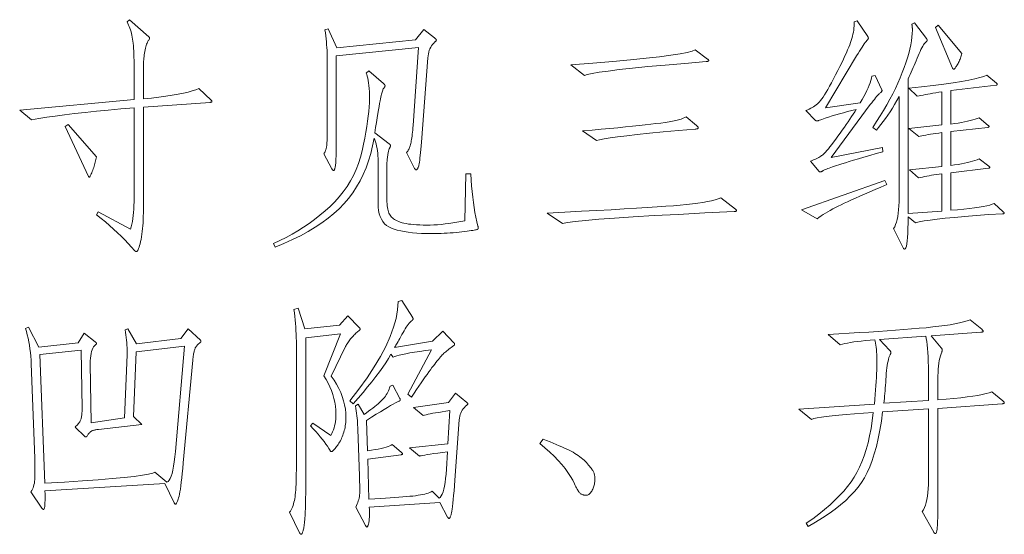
# Model space of a CAD drawing. Extents: x 0 to 1189, y 0 to 841.
# Tile 60 of 132: x 157 to 178, y 87 to 98. Entities that reach past the tile are written whole.
import ezdxf

# ---------------------------------------------------------------- set-up
doc = ezdxf.new("R2010")
doc.units = 0

msp = doc.modelspace()

# ---------------------------------------------------------------- linework, layer by layer
at = {"color": 7, "lineweight": 13}
for points in [[(161.216, 95.974), (161.219, 95.97), (161.221, 95.967), (161.224, 95.964), (161.226, 95.961), (161.228, 95.958), (161.229, 95.956), (161.23, 95.953), (161.231, 95.95), (161.231, 95.947), (161.232, 95.945), (161.231, 95.942), (161.23, 95.94), (161.228, 95.937), (161.226, 95.935), (161.222, 95.933), (161.218, 95.932), (161.213, 95.93), (161.208, 95.929), (161.202, 95.927), (161.195, 95.926), (159.785, 95.826), (159.785, 93.667), (159.785, 93.594), (159.783, 93.523), (159.781, 93.455), (159.777, 93.389), (159.773, 93.325), (159.767, 93.263), (159.76, 93.204), (159.753, 93.146), (159.744, 93.091), (159.735, 93.038), (159.725, 92.989), (159.715, 92.945), (159.705, 92.907), (159.695, 92.873), (159.685, 92.844), (159.676, 92.821), (159.666, 92.803), (159.656, 92.79), (159.647, 92.782), (159.637, 92.78), (159.634, 92.78), (159.631, 92.781), (159.627, 92.782), (159.624, 92.783), (159.62, 92.785), (159.616, 92.787), (159.613, 92.79), (159.609, 92.793), (159.604, 92.797), (159.6, 92.801), (159.534, 92.876), (159.465, 92.951), (159.393, 93.026), (159.317, 93.102), (159.239, 93.177), (159.157, 93.253), (159.072, 93.328), (158.984, 93.404), (158.892, 93.48), (158.798, 93.556), (158.835, 93.619), (159.516, 93.25), (159.53, 93.301), (159.542, 93.355), (159.554, 93.413), (159.563, 93.474), (159.571, 93.539), (159.578, 93.606), (159.583, 93.677), (159.587, 93.751), (159.589, 93.829), (159.59, 93.91), (159.59, 95.81), (159.311, 95.787), (159.045, 95.763), (158.794, 95.738), (158.557, 95.714), (158.333, 95.689), (158.124, 95.663), (157.928, 95.637), (157.747, 95.611), (157.579, 95.584), (157.425, 95.557), (157.177, 95.762), (159.59, 95.984), (159.59, 96.655), (159.589, 96.733), (159.588, 96.807), (159.587, 96.878), (159.585, 96.944), (159.582, 97.006), (159.578, 97.065), (159.574, 97.119), (159.569, 97.17), (159.564, 97.216), (159.558, 97.259), (159.551, 97.299), (159.543, 97.339), (159.534, 97.377), (159.524, 97.414), (159.513, 97.451), (159.501, 97.487), (159.488, 97.522), (159.474, 97.556), (159.458, 97.589), (159.442, 97.621), (159.489, 97.668), (159.901, 97.304), (159.904, 97.302), (159.907, 97.299), (159.909, 97.297), (159.911, 97.295), (159.913, 97.292), (159.915, 97.289), (159.916, 97.287), (159.916, 97.284), (159.917, 97.281), (159.917, 97.278), (159.917, 97.274), (159.917, 97.271), (159.916, 97.269), (159.915, 97.266), (159.914, 97.263), (159.913, 97.26), (159.912, 97.258), (159.91, 97.256), (159.908, 97.253), (159.906, 97.251), (159.897, 97.24), (159.888, 97.227), (159.879, 97.211), (159.87, 97.193), (159.862, 97.173), (159.853, 97.149), (159.845, 97.124), (159.837, 97.096), (159.83, 97.065), (159.822, 97.032), (159.815, 96.998), (159.809, 96.963), (159.803, 96.929), (159.798, 96.894), (159.794, 96.86), (159.791, 96.825), (159.788, 96.791), (159.787, 96.756), (159.785, 96.721), (159.785, 96.686), (159.785, 96), (159.955, 96.017), (160.112, 96.036), (160.259, 96.055), (160.393, 96.075), (160.516, 96.096), (160.628, 96.118), (160.727, 96.142), (160.816, 96.166), (160.892, 96.191), (160.957, 96.216)], [(175.374, 94.886), (175.23, 94.844), (175.097, 94.805), (174.974, 94.769), (174.861, 94.735), (174.758, 94.705), (174.665, 94.677), (174.583, 94.652), (174.511, 94.629), (174.449, 94.61), (174.397, 94.593), (174.353, 94.578), (174.312, 94.564), (174.275, 94.551), (174.241, 94.54), (174.211, 94.528), (174.185, 94.518), (174.163, 94.509), (174.144, 94.501), (174.129, 94.494), (174.118, 94.488), (174.108, 94.482), (174.1, 94.477), (174.092, 94.473), (174.085, 94.469), (174.078, 94.466), (174.072, 94.463), (174.067, 94.461), (174.062, 94.46), (174.058, 94.459), (174.054, 94.459), (174.051, 94.459), (174.048, 94.459), (174.045, 94.459), (174.042, 94.46), (174.04, 94.461), (174.037, 94.462), (174.035, 94.464), (174.032, 94.465), (174.03, 94.467), (174.028, 94.469), (173.848, 94.686), (173.881, 94.698), (173.913, 94.711), (173.942, 94.724), (173.97, 94.737), (173.996, 94.75), (174.021, 94.762), (174.044, 94.776), (174.065, 94.789), (174.084, 94.802), (174.102, 94.815), (174.12, 94.831), (174.142, 94.852), (174.167, 94.878), (174.194, 94.91), (174.225, 94.947), (174.259, 94.989), (174.296, 95.037), (174.337, 95.089), (174.38, 95.147), (174.426, 95.211), (174.474, 95.276), (174.519, 95.339), (174.562, 95.4), (174.603, 95.459), (174.642, 95.516), (174.68, 95.572), (174.715, 95.625), (174.748, 95.676), (174.78, 95.726), (174.809, 95.773), (174.719, 95.752), (174.631, 95.73), (174.545, 95.708), (174.462, 95.685), (174.382, 95.662), (174.304, 95.639), (174.228, 95.615), (174.155, 95.591), (174.085, 95.566), (174.017, 95.541), (174.014, 95.54), (174.011, 95.539), (174.008, 95.538), (174.004, 95.537), (174.001, 95.537), (173.997, 95.536), (173.994, 95.536), (173.99, 95.536), (173.987, 95.535), (173.983, 95.535), (173.979, 95.536), (173.976, 95.536), (173.973, 95.536), (173.97, 95.537), (173.967, 95.538), (173.964, 95.539), (173.961, 95.541), (173.959, 95.542), (173.956, 95.544), (173.954, 95.546), (173.753, 95.757), (173.789, 95.77), (173.822, 95.785), (173.854, 95.8), (173.885, 95.816), (173.914, 95.834), (173.942, 95.852), (173.968, 95.872), (173.993, 95.892), (174.017, 95.914), (174.038, 95.937), (174.061, 95.963), (174.086, 95.997), (174.113, 96.037), (174.144, 96.084), (174.176, 96.137), (174.212, 96.198), (174.25, 96.265), (174.29, 96.339), (174.333, 96.419), (174.379, 96.507), (174.424, 96.595), (174.467, 96.679), (174.506, 96.759), (174.542, 96.833), (174.575, 96.903), (174.605, 96.969), (174.632, 97.03), (174.655, 97.086), (174.676, 97.138), (174.693, 97.185), (174.708, 97.23), (174.722, 97.274), (174.733, 97.319), (174.744, 97.363), (174.752, 97.406), (174.76, 97.45), (174.765, 97.493), (174.769, 97.536), (174.771, 97.578), (174.772, 97.621), (174.83, 97.642), (175.057, 97.314), (175.059, 97.31), (175.061, 97.306), (175.063, 97.302), (175.064, 97.298), (175.065, 97.295), (175.066, 97.291), (175.067, 97.288), (175.067, 97.284), (175.068, 97.281), (175.068, 97.278), (175.068, 97.274), (175.067, 97.271), (175.066, 97.268), (175.065, 97.265), (175.064, 97.262), (175.062, 97.259), (175.06, 97.255), (175.058, 97.252), (175.055, 97.249), (175.052, 97.246), (175.037, 97.23), (175.021, 97.21), (175.002, 97.186), (174.982, 97.158), (174.96, 97.126), (174.935, 97.089), (174.909, 97.049), (174.881, 97.004), (174.852, 96.956), (174.82, 96.903), (174.165, 95.81), (174.899, 95.916), (174.939, 95.985), (174.976, 96.051), (175.009, 96.114), (175.039, 96.175), (175.065, 96.232), (175.088, 96.287), (175.107, 96.338), (175.122, 96.387), (175.134, 96.432), (175.142, 96.475), (175.21, 96.491), (175.353, 96.19), (175.355, 96.184), (175.357, 96.177), (175.357, 96.171), (175.355, 96.164), (175.352, 96.158), (175.348, 96.151), (175.343, 96.144), (175.336, 96.138), (175.328, 96.131), (175.319, 96.124), (175.308, 96.115), (175.294, 96.103), (175.279, 96.088), (175.261, 96.068), (175.241, 96.046), (175.219, 96.019), (175.195, 95.989), (175.169, 95.956), (175.141, 95.919), (175.11, 95.879), (174.281, 94.765), (175.364, 94.971)], [(177.913, 93.619), (177.916, 93.616), (177.919, 93.613), (177.921, 93.61), (177.923, 93.607), (177.925, 93.604), (177.927, 93.601), (177.928, 93.598), (177.928, 93.596), (177.929, 93.593), (177.929, 93.59), (177.929, 93.588), (177.928, 93.585), (177.926, 93.583), (177.924, 93.582), (177.921, 93.58), (177.918, 93.579), (177.914, 93.578), (177.909, 93.577), (177.903, 93.577), (177.897, 93.577), (177.609, 93.558), (177.344, 93.539), (177.102, 93.52), (176.884, 93.501), (176.689, 93.482), (176.516, 93.463), (176.368, 93.444), (176.242, 93.425), (176.14, 93.406), (176.06, 93.387), (175.907, 93.514), (175.906, 93.384), (175.904, 93.268), (175.901, 93.166), (175.895, 93.078), (175.889, 93.003), (175.881, 92.942), (175.871, 92.894), (175.86, 92.86), (175.847, 92.839), (175.833, 92.833), (175.83, 92.833), (175.827, 92.833), (175.824, 92.834), (175.822, 92.835), (175.819, 92.837), (175.816, 92.838), (175.814, 92.84), (175.811, 92.843), (175.809, 92.845), (175.807, 92.848), (175.601, 93.265), (175.623, 93.303), (175.643, 93.348), (175.66, 93.398), (175.675, 93.455), (175.688, 93.518), (175.699, 93.587), (175.707, 93.662), (175.713, 93.744), (175.716, 93.831), (175.717, 93.925), (175.717, 96.048), (175.67, 95.963), (175.622, 95.882), (175.574, 95.804), (175.526, 95.729), (175.478, 95.657), (175.43, 95.588), (175.382, 95.521), (175.334, 95.458), (175.285, 95.398), (175.237, 95.34), (175.163, 95.398), (175.242, 95.519), (175.318, 95.639), (175.389, 95.757), (175.457, 95.874), (175.521, 95.99), (175.581, 96.105), (175.638, 96.218), (175.69, 96.331), (175.738, 96.442), (175.783, 96.552), (175.824, 96.659), (175.86, 96.762), (175.892, 96.862), (175.92, 96.957), (175.944, 97.049), (175.963, 97.136), (175.978, 97.22), (175.988, 97.299), (175.995, 97.375), (175.997, 97.446), (175.997, 97.46), (175.997, 97.473), (175.996, 97.487), (175.995, 97.5), (175.994, 97.512), (175.993, 97.525), (175.992, 97.537), (175.99, 97.55), (175.988, 97.561), (175.986, 97.573), (176.044, 97.6), (176.293, 97.272), (176.296, 97.268), (176.298, 97.264), (176.301, 97.26), (176.303, 97.256), (176.304, 97.252), (176.306, 97.249), (176.307, 97.245), (176.308, 97.242), (176.308, 97.239), (176.308, 97.235), (176.308, 97.232), (176.308, 97.229), (176.307, 97.226), (176.306, 97.223), (176.304, 97.221), (176.303, 97.218), (176.301, 97.216), (176.298, 97.213), (176.296, 97.211), (176.293, 97.209), (176.279, 97.197), (176.264, 97.182), (176.248, 97.162), (176.232, 97.138), (176.215, 97.109), (176.197, 97.077), (176.178, 97.04), (176.159, 96.999), (176.139, 96.954), (176.118, 96.905), (176.097, 96.854), (176.076, 96.804), (176.055, 96.754), (176.034, 96.705), (176.013, 96.657), (175.992, 96.609), (175.971, 96.561), (175.949, 96.514), (175.928, 96.468), (175.907, 96.422), (175.907, 93.582), (176.62, 93.635), (176.62, 94.416), (176.562, 94.41), (176.505, 94.403), (176.451, 94.395), (176.399, 94.388), (176.348, 94.379), (176.299, 94.371), (176.253, 94.362), (176.208, 94.352), (176.165, 94.342), (176.124, 94.332), (175.934, 94.506), (176.62, 94.575), (176.62, 95.287), (176.554, 95.279), (176.492, 95.27), (176.434, 95.262), (176.379, 95.254), (176.328, 95.245), (176.281, 95.237), (176.237, 95.228), (176.198, 95.22), (176.161, 95.211), (176.129, 95.203), (175.923, 95.377), (176.62, 95.451), (176.62, 96.148), (176.554, 96.137), (176.491, 96.127), (176.431, 96.117), (176.374, 96.107), (176.32, 96.098), (176.27, 96.088), (176.222, 96.079), (176.177, 96.07), (176.136, 96.061), (176.097, 96.053), (175.923, 96.227), (176.191, 96.254), (176.436, 96.282), (176.658, 96.309), (176.857, 96.337), (177.033, 96.364), (177.186, 96.392), (177.315, 96.419), (177.421, 96.447), (177.505, 96.474), (177.565, 96.502), (177.771, 96.327), (177.774, 96.325), (177.776, 96.323), (177.779, 96.321), (177.781, 96.318), (177.783, 96.316), (177.784, 96.314), (177.785, 96.311), (177.786, 96.309), (177.786, 96.306), (177.787, 96.304), (177.786, 96.301), (177.786, 96.299), (177.784, 96.296), (177.782, 96.294), (177.78, 96.292), (177.777, 96.291), (177.774, 96.289), (177.77, 96.287), (177.765, 96.286), (177.76, 96.285), (176.81, 96.174), (176.81, 95.467), (176.887, 95.478), (176.961, 95.489), (177.03, 95.501), (177.095, 95.513), (177.157, 95.526), (177.215, 95.54), (177.269, 95.554), (177.318, 95.568), (177.364, 95.583), (177.406, 95.599), (177.597, 95.44), (177.6, 95.438), (177.602, 95.436), (177.605, 95.434), (177.607, 95.432), (177.608, 95.429), (177.61, 95.427), (177.611, 95.424), (177.612, 95.422), (177.612, 95.419), (177.612, 95.417), (177.612, 95.414), (177.611, 95.412), (177.61, 95.409), (177.608, 95.407), (177.606, 95.405), (177.603, 95.404), (177.599, 95.402), (177.595, 95.401), (177.591, 95.399), (177.586, 95.398), (176.81, 95.308), (176.81, 94.596), (176.887, 94.607), (176.96, 94.618), (177.029, 94.63), (177.095, 94.643), (177.156, 94.656), (177.213, 94.671), (177.266, 94.685), (177.315, 94.701), (177.36, 94.716), (177.401, 94.733), (177.607, 94.58), (177.611, 94.577), (177.615, 94.574), (177.618, 94.571), (177.621, 94.568), (177.623, 94.565), (177.625, 94.563), (177.626, 94.56), (177.627, 94.558), (177.628, 94.556), (177.628, 94.554), (177.628, 94.551), (177.627, 94.55), (177.626, 94.548), (177.624, 94.546), (177.622, 94.544), (177.619, 94.543), (177.615, 94.541), (177.611, 94.54), (177.607, 94.539), (177.602, 94.538), (176.81, 94.437), (176.81, 93.651), (176.951, 93.663), (177.081, 93.675), (177.2, 93.688), (177.307, 93.702), (177.404, 93.715), (177.489, 93.73), (177.563, 93.745), (177.626, 93.761), (177.678, 93.777), (177.718, 93.793)], [(165.698, 97.462), (165.925, 97.283), (165.932, 97.278), (165.938, 97.273), (165.943, 97.268), (165.948, 97.263), (165.952, 97.259), (165.956, 97.255), (165.958, 97.251), (165.96, 97.247), (165.961, 97.244), (165.962, 97.241), (165.961, 97.237), (165.96, 97.234), (165.959, 97.23), (165.956, 97.226), (165.954, 97.222), (165.95, 97.218), (165.946, 97.213), (165.941, 97.208), (165.936, 97.204), (165.93, 97.198), (165.905, 97.174), (165.882, 97.148), (165.861, 97.12), (165.843, 97.089), (165.827, 97.057), (165.813, 97.023), (165.802, 96.987), (165.793, 96.948), (165.786, 96.908), (165.782, 96.866), (165.645, 95.087), (165.639, 95.007), (165.632, 94.933), (165.627, 94.866), (165.621, 94.806), (165.615, 94.753), (165.61, 94.706), (165.604, 94.666), (165.599, 94.632), (165.594, 94.605), (165.589, 94.585), (165.585, 94.569), (165.58, 94.555), (165.574, 94.542), (165.569, 94.531), (165.564, 94.522), (165.558, 94.514), (165.552, 94.508), (165.546, 94.504), (165.54, 94.502), (165.534, 94.501), (165.531, 94.501), (165.528, 94.502), (165.524, 94.504), (165.521, 94.506), (165.518, 94.509), (165.515, 94.512), (165.512, 94.516), (165.509, 94.521), (165.505, 94.526), (165.502, 94.532), (165.333, 94.87), (165.346, 94.885), (165.357, 94.9), (165.368, 94.916), (165.378, 94.933), (165.387, 94.951), (165.396, 94.971), (165.404, 94.991), (165.411, 95.012), (165.417, 95.034), (165.423, 95.058), (165.428, 95.083), (165.433, 95.111), (165.438, 95.142), (165.443, 95.176), (165.448, 95.213), (165.453, 95.252), (165.457, 95.295), (165.462, 95.341), (165.466, 95.389), (165.471, 95.44), (165.587, 97.082), (163.85, 96.908), (163.85, 95.219), (163.85, 95.116), (163.849, 95.023), (163.849, 94.938), (163.847, 94.862), (163.846, 94.794), (163.844, 94.736), (163.842, 94.686), (163.84, 94.644), (163.837, 94.612), (163.834, 94.588), (163.831, 94.569), (163.828, 94.553), (163.824, 94.538), (163.821, 94.525), (163.817, 94.515), (163.813, 94.506), (163.809, 94.499), (163.805, 94.494), (163.801, 94.491), (163.797, 94.49), (163.793, 94.491), (163.789, 94.491), (163.785, 94.493), (163.781, 94.495), (163.777, 94.498), (163.774, 94.502), (163.77, 94.506), (163.767, 94.51), (163.763, 94.516), (163.76, 94.522), (163.591, 94.839), (163.599, 94.853), (163.607, 94.868), (163.614, 94.883), (163.62, 94.899), (163.626, 94.914), (163.631, 94.929), (163.636, 94.945), (163.64, 94.96), (163.644, 94.976), (163.647, 94.992), (163.649, 95.009), (163.651, 95.03), (163.653, 95.054), (163.655, 95.082), (163.657, 95.113), (163.658, 95.148), (163.659, 95.185), (163.659, 95.227), (163.66, 95.271), (163.66, 95.319), (163.66, 96.85), (163.659, 96.906), (163.658, 96.964), (163.656, 97.022), (163.652, 97.081), (163.648, 97.14), (163.643, 97.201), (163.637, 97.262), (163.629, 97.325), (163.621, 97.388), (163.612, 97.452), (163.681, 97.478), (163.86, 97.077), (165.518, 97.246)], [(177.037, 96.956), (177.031, 96.93), (177.025, 96.906), (177.018, 96.882), (177.01, 96.858), (177.001, 96.835), (176.992, 96.812), (176.982, 96.79), (176.971, 96.768), (176.96, 96.747), (176.947, 96.726), (176.935, 96.706), (176.924, 96.689), (176.913, 96.673), (176.904, 96.66), (176.896, 96.649), (176.888, 96.639), (176.882, 96.632), (176.876, 96.627), (176.872, 96.624), (176.868, 96.623), (176.865, 96.623), (176.862, 96.624), (176.859, 96.625), (176.856, 96.627), (176.854, 96.63), (176.851, 96.632), (176.848, 96.636), (176.846, 96.64), (176.844, 96.644), (176.842, 96.649), (176.483, 97.505), (176.541, 97.552)], [(171.679, 96.839), (171.684, 96.835), (171.688, 96.831), (171.692, 96.827), (171.696, 96.824), (171.699, 96.82), (171.701, 96.817), (171.703, 96.814), (171.704, 96.811), (171.705, 96.808), (171.705, 96.805), (171.705, 96.802), (171.703, 96.8), (171.7, 96.798), (171.697, 96.796), (171.692, 96.794), (171.686, 96.792), (171.679, 96.79), (171.671, 96.789), (171.662, 96.788), (171.652, 96.787), (171.197, 96.748), (170.786, 96.712), (170.419, 96.678), (170.096, 96.646), (169.817, 96.615), (169.581, 96.586), (169.39, 96.56), (169.243, 96.535), (169.14, 96.512), (169.081, 96.491), (168.796, 96.718), (169.261, 96.753), (169.68, 96.788), (170.054, 96.822), (170.383, 96.855), (170.668, 96.887), (170.907, 96.918), (171.102, 96.949), (171.251, 96.978), (171.355, 97.007), (171.415, 97.035)], [(166.685, 94.416), (166.693, 94.287), (166.703, 94.163), (166.714, 94.043), (166.727, 93.926), (166.742, 93.814), (166.758, 93.707), (166.775, 93.603), (166.795, 93.504), (166.815, 93.409), (166.838, 93.318), (166.839, 93.314), (166.84, 93.31), (166.841, 93.306), (166.841, 93.301), (166.842, 93.297), (166.842, 93.293), (166.843, 93.289), (166.843, 93.284), (166.843, 93.28), (166.843, 93.276), (166.843, 93.272), (166.842, 93.268), (166.841, 93.264), (166.84, 93.261), (166.838, 93.258), (166.836, 93.254), (166.833, 93.252), (166.83, 93.249), (166.826, 93.247), (166.822, 93.244), (166.815, 93.242), (166.802, 93.239), (166.784, 93.236), (166.76, 93.232), (166.731, 93.227), (166.696, 93.222), (166.655, 93.217), (166.609, 93.211), (166.557, 93.204), (166.5, 93.197), (166.439, 93.19), (166.378, 93.184), (166.317, 93.178), (166.254, 93.173), (166.191, 93.169), (166.128, 93.166), (166.063, 93.163), (165.998, 93.161), (165.933, 93.16), (165.867, 93.16), (165.755, 93.161), (165.65, 93.164), (165.55, 93.17), (165.456, 93.178), (165.368, 93.188), (165.286, 93.201), (165.209, 93.215), (165.138, 93.233), (165.073, 93.252), (165.014, 93.273), (164.96, 93.299), (164.912, 93.331), (164.87, 93.368), (164.833, 93.412), (164.802, 93.461), (164.777, 93.517), (164.757, 93.578), (164.743, 93.646), (164.734, 93.719), (164.732, 93.799), (164.732, 94.68), (164.731, 94.74), (164.728, 94.798), (164.724, 94.853), (164.718, 94.906), (164.71, 94.956), (164.701, 95.004), (164.69, 95.049), (164.677, 95.092), (164.663, 95.133), (164.647, 95.171), (164.616, 95.006), (164.578, 94.847), (164.533, 94.694), (164.48, 94.547), (164.421, 94.406), (164.354, 94.271), (164.28, 94.142), (164.199, 94.019), (164.111, 93.902), (164.016, 93.791), (163.913, 93.684), (163.8, 93.581), (163.678, 93.481), (163.547, 93.384), (163.406, 93.291), (163.256, 93.201), (163.096, 93.115), (162.927, 93.031), (162.749, 92.951), (162.562, 92.875), (162.53, 92.949), (162.663, 93.011), (162.792, 93.076), (162.919, 93.146), (163.042, 93.219), (163.163, 93.295), (163.281, 93.375), (163.395, 93.459), (163.507, 93.547), (163.615, 93.638), (163.721, 93.733), (163.821, 93.831), (163.914, 93.934), (164, 94.041), (164.078, 94.152), (164.15, 94.268), (164.213, 94.387), (164.27, 94.511), (164.319, 94.639), (164.362, 94.771), (164.396, 94.907), (164.426, 95.043), (164.452, 95.172), (164.476, 95.296), (164.496, 95.414), (164.513, 95.526), (164.527, 95.633), (164.538, 95.733), (164.546, 95.828), (164.55, 95.917), (164.552, 96), (164.551, 96.078), (164.549, 96.15), (164.545, 96.217), (164.54, 96.28), (164.534, 96.337), (164.525, 96.388), (164.516, 96.435), (164.505, 96.476), (164.492, 96.513), (164.478, 96.544), (164.536, 96.591), (164.848, 96.322), (164.854, 96.317), (164.859, 96.312), (164.864, 96.307), (164.868, 96.302), (164.871, 96.297), (164.874, 96.292), (164.876, 96.288), (164.878, 96.283), (164.879, 96.279), (164.879, 96.275), (164.879, 96.27), (164.878, 96.266), (164.877, 96.261), (164.875, 96.256), (164.873, 96.251), (164.87, 96.246), (164.866, 96.241), (164.862, 96.236), (164.858, 96.23), (164.853, 96.224), (164.848, 96.217), (164.842, 96.208), (164.836, 96.195), (164.831, 96.18), (164.825, 96.163), (164.818, 96.143), (164.812, 96.12), (164.806, 96.095), (164.799, 96.067), (164.792, 96.037), (164.785, 96.001), (164.776, 95.956), (164.766, 95.902), (164.755, 95.84), (164.743, 95.769), (164.729, 95.689), (164.714, 95.601), (164.698, 95.503), (164.681, 95.397), (164.663, 95.282), (164.969, 95.05), (164.974, 95.046), (164.979, 95.042), (164.983, 95.038), (164.986, 95.034), (164.989, 95.03), (164.991, 95.026), (164.993, 95.023), (164.994, 95.019), (164.995, 95.016), (164.995, 95.013), (164.995, 95.009), (164.995, 95.006), (164.994, 95.002), (164.992, 94.997), (164.99, 94.992), (164.988, 94.987), (164.985, 94.982), (164.982, 94.976), (164.978, 94.969), (164.974, 94.963), (164.97, 94.955), (164.966, 94.945), (164.962, 94.934), (164.958, 94.921), (164.954, 94.907), (164.95, 94.89), (164.946, 94.872), (164.942, 94.852), (164.938, 94.83), (164.935, 94.807), (164.931, 94.783), (164.928, 94.758), (164.925, 94.734), (164.923, 94.709), (164.921, 94.684), (164.919, 94.659), (164.918, 94.634), (164.917, 94.609), (164.916, 94.584), (164.916, 94.559), (164.916, 93.92), (164.917, 93.873), (164.919, 93.828), (164.921, 93.786), (164.925, 93.747), (164.93, 93.711), (164.936, 93.677), (164.943, 93.646), (164.952, 93.618), (164.961, 93.592), (164.972, 93.569), (164.984, 93.548), (164.999, 93.528), (165.016, 93.508), (165.035, 93.49), (165.057, 93.473), (165.081, 93.456), (165.108, 93.441), (165.136, 93.426), (165.168, 93.413), (165.201, 93.4), (165.238, 93.389), (165.279, 93.378), (165.324, 93.369), (165.373, 93.361), (165.426, 93.355), (165.484, 93.349), (165.545, 93.345), (165.61, 93.342), (165.68, 93.34), (165.753, 93.339), (165.829, 93.34), (165.906, 93.343), (165.984, 93.347), (166.064, 93.354), (166.144, 93.362), (166.226, 93.372), (166.309, 93.383), (166.392, 93.397), (166.477, 93.412), (166.563, 93.429), (166.584, 94.416)], [(171.446, 95.435), (171.453, 95.429), (171.46, 95.423), (171.465, 95.417), (171.47, 95.412), (171.474, 95.407), (171.478, 95.402), (171.48, 95.397), (171.482, 95.393), (171.483, 95.389), (171.483, 95.385), (171.483, 95.381), (171.481, 95.378), (171.478, 95.375), (171.473, 95.372), (171.468, 95.37), (171.461, 95.368), (171.452, 95.366), (171.443, 95.364), (171.432, 95.362), (171.42, 95.361), (171.066, 95.33), (170.744, 95.301), (170.455, 95.273), (170.198, 95.246), (169.974, 95.221), (169.782, 95.198), (169.623, 95.176), (169.496, 95.155), (169.402, 95.136), (169.34, 95.118), (169.044, 95.324), (169.245, 95.342), (169.436, 95.359), (169.616, 95.376), (169.786, 95.392), (169.946, 95.407), (170.095, 95.422), (170.235, 95.437), (170.364, 95.451), (170.483, 95.464), (170.591, 95.477), (170.691, 95.49), (170.782, 95.503), (170.866, 95.517), (170.941, 95.531), (171.008, 95.545), (171.068, 95.559), (171.119, 95.574), (171.162, 95.589), (171.197, 95.604), (171.225, 95.62)], [(158.793, 94.775), (158.788, 94.748), (158.783, 94.72), (158.777, 94.692), (158.77, 94.664), (158.763, 94.636), (158.755, 94.608), (158.746, 94.579), (158.737, 94.551), (158.727, 94.522), (158.716, 94.493), (158.705, 94.465), (158.696, 94.441), (158.687, 94.419), (158.678, 94.4), (158.671, 94.384), (158.665, 94.371), (158.659, 94.361), (158.654, 94.353), (158.65, 94.349), (158.647, 94.348), (158.645, 94.348), (158.642, 94.348), (158.64, 94.349), (158.638, 94.35), (158.636, 94.352), (158.634, 94.353), (158.633, 94.355), (158.631, 94.358), (158.63, 94.36), (158.629, 94.364), (158.138, 95.414), (158.196, 95.462)], [(175.459, 94.195), (175.331, 94.14), (175.211, 94.088), (175.097, 94.039), (174.99, 93.992), (174.89, 93.948), (174.797, 93.906), (174.712, 93.868), (174.632, 93.831), (174.56, 93.798), (174.495, 93.767), (174.434, 93.737), (174.376, 93.708), (174.32, 93.678), (174.265, 93.649), (174.213, 93.619), (174.163, 93.59), (174.116, 93.56), (174.07, 93.53), (174.027, 93.501), (173.986, 93.471), (173.658, 93.661), (175.416, 94.279)], [(172.265, 93.677), (172.27, 93.673), (172.274, 93.669), (172.278, 93.665), (172.282, 93.662), (172.285, 93.658), (172.287, 93.655), (172.289, 93.652), (172.29, 93.649), (172.291, 93.646), (172.291, 93.643), (172.291, 93.64), (172.289, 93.638), (172.286, 93.636), (172.283, 93.634), (172.278, 93.632), (172.272, 93.63), (172.265, 93.628), (172.257, 93.627), (172.248, 93.626), (172.238, 93.624), (171.621, 93.594), (171.06, 93.565), (170.555, 93.537), (170.108, 93.51), (169.718, 93.485), (169.384, 93.46), (169.107, 93.436), (168.887, 93.413), (168.723, 93.392), (168.617, 93.371), (168.3, 93.593), (168.672, 93.611), (169.02, 93.629), (169.344, 93.646), (169.645, 93.663), (169.923, 93.679), (170.177, 93.693), (170.407, 93.708), (170.614, 93.721), (170.798, 93.734), (170.958, 93.746), (171.102, 93.758), (171.236, 93.771), (171.36, 93.785), (171.474, 93.801), (171.579, 93.817), (171.674, 93.835), (171.76, 93.853), (171.836, 93.873), (171.902, 93.893), (171.959, 93.915)], [(166.099, 91.101), (166.331, 90.858), (166.334, 90.855), (166.337, 90.852), (166.339, 90.849), (166.341, 90.846), (166.343, 90.842), (166.344, 90.839), (166.345, 90.836), (166.346, 90.833), (166.347, 90.83), (166.347, 90.827), (166.347, 90.823), (166.346, 90.82), (166.345, 90.818), (166.344, 90.815), (166.343, 90.812), (166.341, 90.809), (166.339, 90.807), (166.337, 90.805), (166.334, 90.802), (166.331, 90.8), (166.303, 90.78), (166.276, 90.761), (166.251, 90.742), (166.226, 90.723), (166.203, 90.704), (166.181, 90.686), (166.16, 90.669), (166.14, 90.651), (166.122, 90.635), (166.104, 90.618), (166.087, 90.6), (166.068, 90.58), (166.047, 90.558), (166.026, 90.533), (166.003, 90.506), (165.979, 90.476), (165.953, 90.444), (165.927, 90.409), (165.899, 90.372), (165.869, 90.333), (165.838, 90.29), (165.804, 90.243), (165.767, 90.192), (165.728, 90.136), (165.686, 90.076), (165.642, 90.012), (165.595, 89.944), (165.546, 89.871), (165.494, 89.794), (165.439, 89.713), (165.36, 89.771), (165.861, 90.71), (165.731, 90.693), (165.611, 90.675), (165.503, 90.658), (165.405, 90.642), (165.319, 90.626), (165.244, 90.61), (165.179, 90.595), (165.126, 90.58), (165.084, 90.566), (165.054, 90.552), (165.001, 90.615), (164.951, 90.529), (164.895, 90.438), (164.831, 90.344), (164.762, 90.245), (164.685, 90.143), (164.602, 90.036), (164.513, 89.926), (164.416, 89.811), (164.313, 89.693), (164.204, 89.57), (164.14, 89.633), (164.33, 89.88), (164.5, 90.117), (164.651, 90.347), (164.782, 90.569), (164.894, 90.782), (164.986, 90.987), (165.059, 91.183), (165.112, 91.372), (165.145, 91.552), (165.159, 91.724), (165.233, 91.75), (165.455, 91.397), (165.458, 91.393), (165.46, 91.389), (165.463, 91.385), (165.465, 91.381), (165.467, 91.378), (165.468, 91.374), (165.469, 91.371), (165.47, 91.368), (165.47, 91.365), (165.471, 91.362), (165.47, 91.36), (165.47, 91.357), (165.469, 91.354), (165.467, 91.351), (165.465, 91.347), (165.463, 91.344), (165.46, 91.34), (165.457, 91.336), (165.453, 91.332), (165.449, 91.328), (165.43, 91.311), (165.411, 91.291), (165.39, 91.268), (165.37, 91.242), (165.349, 91.214), (165.327, 91.183), (165.305, 91.149), (165.282, 91.112), (165.259, 91.072), (165.236, 91.03), (165.213, 90.988), (165.191, 90.949), (165.172, 90.913), (165.154, 90.881), (165.137, 90.852), (165.123, 90.827), (165.109, 90.805), (165.098, 90.786), (165.088, 90.77), (165.08, 90.758), (165.882, 90.89)], [(164.098, 91.423), (164.336, 91.18), (164.34, 91.176), (164.343, 91.172), (164.346, 91.168), (164.349, 91.165), (164.351, 91.161), (164.353, 91.158), (164.355, 91.155), (164.356, 91.152), (164.357, 91.149), (164.357, 91.146), (164.357, 91.143), (164.356, 91.141), (164.355, 91.138), (164.354, 91.136), (164.353, 91.133), (164.351, 91.131), (164.349, 91.129), (164.347, 91.127), (164.344, 91.124), (164.341, 91.122), (164.324, 91.11), (164.307, 91.097), (164.29, 91.083), (164.273, 91.068), (164.256, 91.052), (164.239, 91.035), (164.221, 91.018), (164.204, 90.999), (164.187, 90.979), (164.169, 90.959), (164.152, 90.938), (164.136, 90.917), (164.121, 90.897), (164.107, 90.877), (164.093, 90.857), (164.081, 90.838), (164.069, 90.818), (164.059, 90.8), (164.049, 90.781), (164.04, 90.763), (163.744, 90.156), (163.804, 90.069), (163.856, 89.983), (163.903, 89.896), (163.944, 89.809), (163.978, 89.722), (164.006, 89.635), (164.028, 89.547), (164.043, 89.46), (164.053, 89.373), (164.056, 89.285), (164.055, 89.248), (164.054, 89.212), (164.051, 89.176), (164.047, 89.141), (164.042, 89.106), (164.036, 89.072), (164.029, 89.038), (164.02, 89.005), (164.011, 88.972), (164, 88.939), (163.989, 88.908), (163.977, 88.877), (163.964, 88.847), (163.951, 88.819), (163.937, 88.791), (163.922, 88.765), (163.907, 88.74), (163.891, 88.715), (163.875, 88.692), (163.858, 88.67), (163.841, 88.649), (163.826, 88.631), (163.812, 88.615), (163.799, 88.601), (163.788, 88.589), (163.778, 88.579), (163.77, 88.572), (163.762, 88.566), (163.757, 88.563), (163.752, 88.562), (163.749, 88.562), (163.745, 88.563), (163.742, 88.564), (163.739, 88.565), (163.736, 88.567), (163.733, 88.569), (163.73, 88.572), (163.728, 88.575), (163.725, 88.579), (163.723, 88.583), (163.696, 88.628), (163.666, 88.675), (163.633, 88.723), (163.597, 88.773), (163.557, 88.824), (163.514, 88.878), (163.468, 88.932), (163.419, 88.988), (163.367, 89.046), (163.311, 89.106), (163.359, 89.164), (163.734, 88.905), (163.755, 88.942), (163.774, 88.98), (163.79, 89.02), (163.805, 89.062), (163.817, 89.106), (163.827, 89.151), (163.835, 89.198), (163.84, 89.246), (163.844, 89.296), (163.845, 89.348), (163.842, 89.434), (163.834, 89.519), (163.821, 89.603), (163.803, 89.686), (163.78, 89.768), (163.752, 89.849), (163.718, 89.929), (163.679, 90.007), (163.635, 90.085), (163.586, 90.161), (163.94, 91.048), (163.206, 90.964), (163.206, 87.738), (163.206, 87.666), (163.205, 87.597), (163.204, 87.532), (163.203, 87.469), (163.202, 87.41), (163.2, 87.355), (163.198, 87.302), (163.196, 87.253), (163.193, 87.208), (163.19, 87.166), (163.187, 87.126), (163.183, 87.09), (163.18, 87.055), (163.176, 87.024), (163.172, 86.995), (163.168, 86.969), (163.164, 86.946), (163.16, 86.925), (163.155, 86.907), (163.15, 86.891), (163.146, 86.877), (163.141, 86.865), (163.137, 86.855), (163.133, 86.845), (163.129, 86.838), (163.125, 86.831), (163.121, 86.826), (163.118, 86.823), (163.114, 86.82), (163.111, 86.82), (163.108, 86.82), (163.105, 86.821), (163.101, 86.823), (163.098, 86.825), (163.095, 86.828), (163.092, 86.831), (163.089, 86.835), (163.086, 86.84), (163.082, 86.845), (163.079, 86.851), (162.868, 87.284), (162.884, 87.309), (162.9, 87.336), (162.914, 87.365), (162.927, 87.395), (162.939, 87.426), (162.949, 87.459), (162.959, 87.494), (162.968, 87.531), (162.975, 87.569), (162.982, 87.609), (162.987, 87.652), (162.992, 87.701), (162.996, 87.754), (163, 87.813), (163.003, 87.876), (163.006, 87.945), (163.008, 88.019), (163.009, 88.098), (163.01, 88.182), (163.011, 88.271), (163.011, 90.811), (163.01, 90.888), (163.008, 90.964), (163.006, 91.04), (163.002, 91.116), (162.997, 91.191), (162.992, 91.266), (162.985, 91.34), (162.977, 91.414), (162.968, 91.487), (162.958, 91.56), (163.048, 91.587), (163.19, 91.149), (163.919, 91.228)], [(177.903, 89.633), (177.909, 89.628), (177.914, 89.623), (177.919, 89.619), (177.923, 89.614), (177.926, 89.61), (177.929, 89.606), (177.932, 89.602), (177.933, 89.598), (177.934, 89.595), (177.934, 89.591), (177.934, 89.588), (177.932, 89.585), (177.93, 89.583), (177.927, 89.58), (177.923, 89.578), (177.917, 89.576), (177.911, 89.574), (177.904, 89.573), (177.896, 89.571), (177.887, 89.57), (176.535, 89.475), (176.535, 87.796), (176.535, 87.663), (176.535, 87.54), (176.534, 87.429), (176.533, 87.329), (176.532, 87.241), (176.531, 87.164), (176.529, 87.098), (176.527, 87.043), (176.525, 87), (176.522, 86.968), (176.52, 86.942), (176.517, 86.92), (176.513, 86.9), (176.51, 86.883), (176.506, 86.869), (176.503, 86.857), (176.499, 86.847), (176.494, 86.841), (176.49, 86.837), (176.485, 86.836), (176.481, 86.836), (176.476, 86.837), (176.472, 86.838), (176.468, 86.841), (176.464, 86.844), (176.46, 86.847), (176.456, 86.851), (176.452, 86.856), (176.449, 86.861), (176.446, 86.867), (176.203, 87.3), (176.228, 87.339), (176.25, 87.384), (176.27, 87.435), (176.287, 87.492), (176.302, 87.555), (176.314, 87.624), (176.323, 87.699), (176.33, 87.78), (176.334, 87.867), (176.335, 87.96), (176.335, 89.465), (175.369, 89.401), (175.342, 89.203), (175.31, 89.016), (175.275, 88.839), (175.237, 88.674), (175.194, 88.519), (175.147, 88.375), (175.097, 88.243), (175.043, 88.121), (174.985, 88.01), (174.923, 87.91), (174.854, 87.816), (174.776, 87.722), (174.688, 87.628), (174.59, 87.535), (174.483, 87.442), (174.366, 87.35), (174.239, 87.257), (174.103, 87.166), (173.957, 87.074), (173.801, 86.983), (173.759, 87.052), (173.896, 87.149), (174.025, 87.246), (174.147, 87.343), (174.26, 87.441), (174.365, 87.538), (174.462, 87.635), (174.551, 87.732), (174.632, 87.829), (174.705, 87.926), (174.77, 88.023), (174.828, 88.124), (174.883, 88.233), (174.933, 88.35), (174.98, 88.474), (175.022, 88.607), (175.061, 88.747), (175.095, 88.895), (175.125, 89.05), (175.151, 89.214), (175.173, 89.385), (174.965, 89.372), (174.773, 89.358), (174.599, 89.344), (174.443, 89.33), (174.304, 89.315), (174.182, 89.301), (174.078, 89.287), (173.991, 89.272), (173.922, 89.258), (173.87, 89.243), (173.6, 89.459), (175.195, 89.565), (175.205, 89.668), (175.214, 89.767), (175.221, 89.862), (175.228, 89.953), (175.234, 90.041), (175.239, 90.125), (175.243, 90.206), (175.245, 90.283), (175.247, 90.356), (175.247, 90.425), (175.247, 90.491), (175.246, 90.553), (175.244, 90.612), (175.241, 90.667), (175.237, 90.718), (175.232, 90.766), (175.227, 90.81), (175.22, 90.851), (175.213, 90.888), (175.205, 90.922), (175.103, 90.913), (175.007, 90.904), (174.918, 90.894), (174.835, 90.884), (174.759, 90.874), (174.689, 90.863), (174.626, 90.852), (174.57, 90.84), (174.52, 90.828), (174.477, 90.816), (174.223, 91.032), (174.449, 91.045), (174.666, 91.058), (174.877, 91.071), (175.079, 91.084), (175.274, 91.096), (175.462, 91.109), (175.642, 91.122), (175.815, 91.135), (175.979, 91.149), (176.137, 91.162), (176.286, 91.175), (176.426, 91.19), (176.557, 91.205), (176.678, 91.222), (176.791, 91.239), (176.894, 91.257), (176.988, 91.276), (177.074, 91.296), (177.15, 91.317), (177.216, 91.339), (177.459, 91.143), (177.465, 91.137), (177.471, 91.131), (177.475, 91.126), (177.48, 91.121), (177.483, 91.116), (177.486, 91.112), (177.488, 91.108), (177.49, 91.104), (177.491, 91.101), (177.491, 91.098), (177.49, 91.096), (177.489, 91.093), (177.487, 91.091), (177.483, 91.089), (177.479, 91.087), (177.474, 91.085), (177.468, 91.084), (177.461, 91.082), (177.452, 91.081), (177.443, 91.08), (176.393, 91.006), (176.604, 90.753), (176.608, 90.748), (176.612, 90.744), (176.615, 90.74), (176.618, 90.735), (176.62, 90.731), (176.622, 90.726), (176.623, 90.722), (176.624, 90.717), (176.625, 90.712), (176.625, 90.708), (176.625, 90.703), (176.625, 90.698), (176.624, 90.693), (176.624, 90.688), (176.623, 90.683), (176.621, 90.678), (176.62, 90.673), (176.618, 90.668), (176.617, 90.663), (176.615, 90.658), (176.6, 90.621), (176.586, 90.58), (176.574, 90.534), (176.564, 90.484), (176.555, 90.428), (176.548, 90.367), (176.543, 90.302), (176.539, 90.232), (176.536, 90.157), (176.535, 90.077), (176.535, 89.655), (176.709, 89.669), (176.87, 89.683), (177.017, 89.699), (177.15, 89.715), (177.271, 89.731), (177.377, 89.748), (177.471, 89.766), (177.551, 89.785), (177.617, 89.804), (177.67, 89.824)], [(160.989, 90.911), (160.991, 90.909), (160.992, 90.907), (160.994, 90.904), (160.995, 90.902), (160.997, 90.9), (160.998, 90.897), (160.998, 90.895), (160.999, 90.892), (160.999, 90.89), (160.999, 90.887), (160.999, 90.885), (160.999, 90.882), (160.998, 90.88), (160.997, 90.877), (160.995, 90.875), (160.994, 90.872), (160.991, 90.87), (160.989, 90.868), (160.986, 90.866), (160.983, 90.864), (160.966, 90.85), (160.95, 90.836), (160.935, 90.822), (160.922, 90.808), (160.91, 90.794), (160.899, 90.779), (160.889, 90.765), (160.88, 90.75), (160.873, 90.736), (160.867, 90.721), (160.862, 90.705), (160.857, 90.688), (160.852, 90.669), (160.848, 90.648), (160.844, 90.626), (160.839, 90.602), (160.835, 90.576), (160.832, 90.549), (160.828, 90.52), (160.825, 90.489), (160.624, 88.324), (160.614, 88.21), (160.604, 88.104), (160.593, 88.008), (160.583, 87.921), (160.574, 87.843), (160.564, 87.774), (160.554, 87.714), (160.545, 87.664), (160.536, 87.623), (160.527, 87.59), (160.518, 87.564), (160.51, 87.541), (160.502, 87.521), (160.496, 87.503), (160.489, 87.488), (160.483, 87.475), (160.478, 87.466), (160.474, 87.459), (160.47, 87.455), (160.466, 87.453), (160.463, 87.454), (160.46, 87.455), (160.457, 87.456), (160.453, 87.458), (160.45, 87.461), (160.447, 87.465), (160.444, 87.469), (160.441, 87.474), (160.438, 87.479), (160.434, 87.485), (160.239, 87.891), (157.71, 87.738), (157.712, 87.663), (157.713, 87.596), (157.712, 87.536), (157.71, 87.485), (157.708, 87.441), (157.704, 87.406), (157.699, 87.378), (157.694, 87.358), (157.687, 87.346), (157.679, 87.342), (157.677, 87.343), (157.674, 87.343), (157.671, 87.345), (157.669, 87.347), (157.666, 87.349), (157.662, 87.352), (157.659, 87.355), (157.655, 87.359), (157.651, 87.364), (157.647, 87.369), (157.415, 87.717), (157.431, 87.742), (157.445, 87.768), (157.458, 87.797), (157.469, 87.828), (157.478, 87.862), (157.486, 87.897), (157.492, 87.935), (157.496, 87.976), (157.498, 88.018), (157.499, 88.063), (157.499, 88.108), (157.499, 88.151), (157.499, 88.192), (157.498, 88.231), (157.498, 88.268), (157.497, 88.303), (157.497, 88.337), (157.496, 88.368), (157.495, 88.397), (157.494, 88.425), (157.42, 90.41), (157.416, 90.492), (157.41, 90.573), (157.402, 90.652), (157.393, 90.73), (157.382, 90.805), (157.369, 90.88), (157.354, 90.952), (157.337, 91.023), (157.319, 91.092), (157.299, 91.159), (157.362, 91.186), (157.584, 90.768), (158.407, 90.853), (158.534, 91.059), (158.771, 90.874), (158.777, 90.871), (158.781, 90.868), (158.785, 90.865), (158.788, 90.862), (158.791, 90.859), (158.794, 90.856), (158.796, 90.853), (158.797, 90.85), (158.798, 90.848), (158.798, 90.845), (158.798, 90.842), (158.797, 90.84), (158.796, 90.837), (158.795, 90.834), (158.793, 90.831), (158.79, 90.828), (158.788, 90.825), (158.784, 90.822), (158.781, 90.819), (158.777, 90.816), (158.755, 90.796), (158.735, 90.771), (158.718, 90.742), (158.703, 90.709), (158.691, 90.671), (158.681, 90.628), (158.674, 90.582), (158.669, 90.53), (158.666, 90.475), (158.666, 90.415), (158.682, 89.169), (159.389, 89.275), (159.442, 90.6), (159.442, 90.65), (159.442, 90.702), (159.44, 90.754), (159.438, 90.806), (159.434, 90.86), (159.429, 90.913), (159.423, 90.967), (159.417, 91.022), (159.409, 91.077), (159.4, 91.133), (159.458, 91.149), (159.643, 90.837), (160.577, 90.948), (160.73, 91.154)], [(176.335, 89.644), (176.335, 90.109), (176.334, 90.234), (176.333, 90.352), (176.33, 90.461), (176.326, 90.562), (176.32, 90.655), (176.314, 90.74), (176.306, 90.816), (176.298, 90.884), (176.288, 90.944), (176.277, 90.995), (175.305, 90.927), (175.511, 90.705), (175.517, 90.699), (175.523, 90.693), (175.527, 90.687), (175.532, 90.681), (175.535, 90.676), (175.538, 90.671), (175.54, 90.666), (175.542, 90.661), (175.543, 90.657), (175.543, 90.652), (175.543, 90.648), (175.542, 90.644), (175.542, 90.639), (175.54, 90.635), (175.539, 90.63), (175.537, 90.625), (175.535, 90.62), (175.533, 90.615), (175.53, 90.61), (175.527, 90.605), (175.515, 90.577), (175.503, 90.544), (175.493, 90.508), (175.483, 90.468), (175.474, 90.425), (175.466, 90.377), (175.459, 90.326), (175.453, 90.27), (175.447, 90.211), (175.443, 90.148), (175.438, 90.084), (175.434, 90.022), (175.43, 89.961), (175.425, 89.902), (175.42, 89.844), (175.415, 89.788), (175.411, 89.734), (175.406, 89.681), (175.4, 89.63), (175.395, 89.581)], [(160.651, 90.784), (159.632, 90.668), (159.579, 89.306), (159.753, 89.132), (158.84, 89.032), (158.821, 89.029), (158.802, 89.027), (158.784, 89.024), (158.768, 89.021), (158.752, 89.017), (158.738, 89.013), (158.724, 89.009), (158.712, 89.005), (158.7, 89), (158.69, 88.995), (158.68, 88.989), (158.67, 88.982), (158.66, 88.974), (158.651, 88.965), (158.641, 88.955), (158.632, 88.944), (158.623, 88.932), (158.615, 88.919), (158.606, 88.904), (158.597, 88.889), (158.595, 88.886), (158.593, 88.883), (158.591, 88.881), (158.588, 88.879), (158.586, 88.877), (158.584, 88.876), (158.581, 88.875), (158.579, 88.874), (158.576, 88.873), (158.574, 88.873), (158.571, 88.873), (158.568, 88.874), (158.566, 88.874), (158.563, 88.875), (158.561, 88.876), (158.559, 88.877), (158.556, 88.878), (158.554, 88.88), (158.552, 88.882), (158.55, 88.884), (158.344, 89.079), (158.362, 89.097), (158.379, 89.114), (158.395, 89.131), (158.409, 89.148), (158.422, 89.164), (158.433, 89.179), (158.443, 89.194), (158.452, 89.209), (158.459, 89.224), (158.465, 89.238), (158.47, 89.252), (158.475, 89.269), (158.479, 89.288), (158.482, 89.309), (158.485, 89.331), (158.487, 89.356), (158.489, 89.383), (158.491, 89.412), (158.491, 89.442), (158.492, 89.475), (158.476, 90.7), (157.605, 90.61), (157.705, 87.897), (158.123, 87.922), (158.499, 87.947), (158.834, 87.971), (159.128, 87.995), (159.381, 88.018), (159.593, 88.041), (159.763, 88.064), (159.893, 88.086), (159.981, 88.108), (160.028, 88.129), (160.281, 87.918), (160.306, 87.933), (160.329, 87.959), (160.351, 87.996), (160.371, 88.044), (160.39, 88.104), (160.407, 88.174), (160.422, 88.256), (160.437, 88.349), (160.449, 88.452), (160.461, 88.567)], [(166.363, 89.797), (166.606, 89.597), (166.61, 89.593), (166.613, 89.59), (166.616, 89.588), (166.619, 89.585), (166.621, 89.582), (166.623, 89.579), (166.625, 89.577), (166.626, 89.575), (166.626, 89.572), (166.627, 89.57), (166.626, 89.568), (166.626, 89.566), (166.625, 89.563), (166.623, 89.561), (166.621, 89.558), (166.619, 89.556), (166.616, 89.553), (166.613, 89.55), (166.61, 89.547), (166.606, 89.544), (166.577, 89.52), (166.552, 89.494), (166.529, 89.467), (166.508, 89.438), (166.491, 89.408), (166.476, 89.376), (166.463, 89.342), (166.454, 89.307), (166.446, 89.271), (166.442, 89.232), (166.352, 87.96), (166.343, 87.842), (166.334, 87.734), (166.325, 87.636), (166.317, 87.55), (166.309, 87.473), (166.302, 87.407), (166.295, 87.351), (166.288, 87.306), (166.282, 87.272), (166.276, 87.247), (166.27, 87.229), (166.265, 87.213), (166.259, 87.199), (166.255, 87.187), (166.25, 87.176), (166.246, 87.168), (166.241, 87.161), (166.238, 87.156), (166.234, 87.153), (166.231, 87.152), (166.228, 87.153), (166.224, 87.154), (166.221, 87.155), (166.218, 87.157), (166.215, 87.16), (166.212, 87.164), (166.209, 87.168), (166.205, 87.173), (166.202, 87.178), (166.199, 87.184), (166.035, 87.49), (164.547, 87.395), (164.549, 87.345), (164.55, 87.299), (164.55, 87.256), (164.55, 87.217), (164.549, 87.181), (164.548, 87.148), (164.546, 87.12), (164.543, 87.094), (164.54, 87.073), (164.536, 87.055), (164.532, 87.039), (164.528, 87.025), (164.524, 87.013), (164.52, 87.002), (164.516, 86.993), (164.513, 86.986), (164.509, 86.98), (164.506, 86.976), (164.502, 86.974), (164.499, 86.973), (164.496, 86.973), (164.493, 86.974), (164.49, 86.976), (164.487, 86.978), (164.483, 86.981), (164.48, 86.984), (164.477, 86.988), (164.474, 86.993), (164.471, 86.999), (164.468, 87.005), (164.262, 87.395), (164.278, 87.427), (164.292, 87.459), (164.305, 87.49), (164.316, 87.522), (164.325, 87.554), (164.333, 87.585), (164.339, 87.617), (164.343, 87.649), (164.345, 87.68), (164.346, 87.712), (164.346, 87.744), (164.346, 87.776), (164.346, 87.809), (164.345, 87.843), (164.345, 87.877), (164.344, 87.911), (164.344, 87.947), (164.343, 87.982), (164.342, 88.018), (164.341, 88.055), (164.304, 89.032), (164.303, 89.077), (164.302, 89.124), (164.3, 89.172), (164.296, 89.22), (164.292, 89.269), (164.287, 89.319), (164.281, 89.37), (164.274, 89.422), (164.265, 89.474), (164.256, 89.528), (164.314, 89.56), (164.436, 89.343), (164.486, 89.379), (164.534, 89.415), (164.579, 89.449), (164.621, 89.481), (164.661, 89.513), (164.698, 89.543), (164.732, 89.572), (164.764, 89.6), (164.792, 89.627), (164.819, 89.652), (164.843, 89.677), (164.865, 89.703), (164.886, 89.73), (164.905, 89.758), (164.922, 89.786), (164.938, 89.815), (164.952, 89.845), (164.965, 89.876), (164.976, 89.907), (164.985, 89.94), (165.043, 89.961), (165.191, 89.686), (165.193, 89.682), (165.195, 89.678), (165.196, 89.674), (165.198, 89.671), (165.199, 89.667), (165.2, 89.664), (165.2, 89.661), (165.201, 89.658), (165.201, 89.655), (165.201, 89.652), (165.201, 89.649), (165.2, 89.647), (165.199, 89.644), (165.196, 89.641), (165.193, 89.638), (165.19, 89.635), (165.186, 89.632), (165.181, 89.629), (165.176, 89.626), (165.17, 89.623), (165.139, 89.609), (165.1, 89.59), (165.053, 89.565), (164.997, 89.533), (164.933, 89.496), (164.861, 89.453), (164.781, 89.404), (164.692, 89.349), (164.594, 89.288), (164.489, 89.222), (164.51, 88.578), (164.592, 88.591), (164.668, 88.605), (164.736, 88.618), (164.799, 88.632), (164.854, 88.645), (164.903, 88.658), (164.945, 88.671), (164.981, 88.684), (165.01, 88.697), (165.032, 88.71), (165.217, 88.551), (165.223, 88.546), (165.229, 88.541), (165.233, 88.537), (165.237, 88.533), (165.241, 88.529), (165.244, 88.525), (165.246, 88.522), (165.248, 88.519), (165.249, 88.517), (165.249, 88.514), (165.249, 88.512), (165.248, 88.51), (165.246, 88.508), (165.244, 88.507), (165.241, 88.505), (165.237, 88.504), (165.233, 88.502), (165.229, 88.501), (165.223, 88.5), (165.217, 88.498), (164.515, 88.403), (164.541, 87.559), (164.663, 87.566), (164.778, 87.573), (164.886, 87.581), (164.988, 87.588), (165.084, 87.594), (165.173, 87.601), (165.256, 87.608), (165.332, 87.615), (165.402, 87.621), (165.465, 87.627), (165.524, 87.634), (165.578, 87.642), (165.628, 87.65), (165.675, 87.659), (165.717, 87.668), (165.756, 87.679), (165.791, 87.69), (165.822, 87.702), (165.849, 87.714), (165.872, 87.728), (166.02, 87.58), (166.043, 87.599), (166.065, 87.628), (166.084, 87.666), (166.102, 87.713), (166.119, 87.77), (166.133, 87.836), (166.146, 87.911), (166.156, 87.996), (166.165, 88.089), (166.173, 88.192), (166.194, 88.557), (166.088, 88.543), (165.993, 88.531), (165.908, 88.52), (165.833, 88.509), (165.769, 88.5), (165.715, 88.491), (165.671, 88.484), (165.638, 88.477), (165.615, 88.472), (165.603, 88.467), (165.397, 88.646), (166.204, 88.725), (166.247, 89.428), (166.162, 89.415), (166.084, 89.403), (166.012, 89.391), (165.946, 89.38), (165.886, 89.37), (165.833, 89.359), (165.786, 89.349), (165.745, 89.34), (165.71, 89.331), (165.682, 89.322), (165.481, 89.496), (166.215, 89.597)], [(168.21, 88.826), (168.286, 88.797), (168.357, 88.768), (168.425, 88.741), (168.49, 88.714), (168.551, 88.688), (168.608, 88.663), (168.662, 88.638), (168.712, 88.615), (168.759, 88.592), (168.802, 88.57), (168.842, 88.548), (168.881, 88.526), (168.917, 88.503), (168.952, 88.479), (168.986, 88.456), (169.017, 88.431), (169.047, 88.407), (169.075, 88.381), (169.102, 88.356), (169.126, 88.33), (169.149, 88.304), (169.17, 88.28), (169.19, 88.257), (169.207, 88.235), (169.223, 88.215), (169.237, 88.196), (169.249, 88.178), (169.259, 88.162), (169.267, 88.148), (169.274, 88.134), (169.28, 88.121), (169.285, 88.107), (169.289, 88.092), (169.293, 88.077), (169.296, 88.06), (169.299, 88.043), (169.301, 88.025), (169.302, 88.006), (169.303, 87.986), (169.303, 87.965), (169.303, 87.944), (169.301, 87.923), (169.298, 87.902), (169.294, 87.88), (169.289, 87.859), (169.283, 87.838), (169.276, 87.816), (169.268, 87.795), (169.258, 87.773), (169.248, 87.752), (169.236, 87.731), (169.225, 87.713), (169.213, 87.696), (169.2, 87.682), (169.187, 87.67), (169.174, 87.661), (169.16, 87.653), (169.146, 87.648), (169.131, 87.644), (169.116, 87.643), (169.101, 87.644), (169.086, 87.645), (169.073, 87.647), (169.06, 87.65), (169.047, 87.653), (169.035, 87.658), (169.024, 87.663), (169.014, 87.669), (169.004, 87.675), (168.994, 87.683), (168.985, 87.692), (168.975, 87.703), (168.965, 87.717), (168.954, 87.734), (168.942, 87.752), (168.93, 87.773), (168.917, 87.797), (168.904, 87.822), (168.89, 87.85), (168.876, 87.881), (168.837, 87.96), (168.79, 88.04), (168.736, 88.122), (168.675, 88.205), (168.605, 88.29), (168.528, 88.376), (168.443, 88.464), (168.35, 88.553), (168.25, 88.644), (168.142, 88.736)]]:
    msp.add_lwpolyline(points, close=True, dxfattribs=at)

doc.saveas('drawing.dxf')
